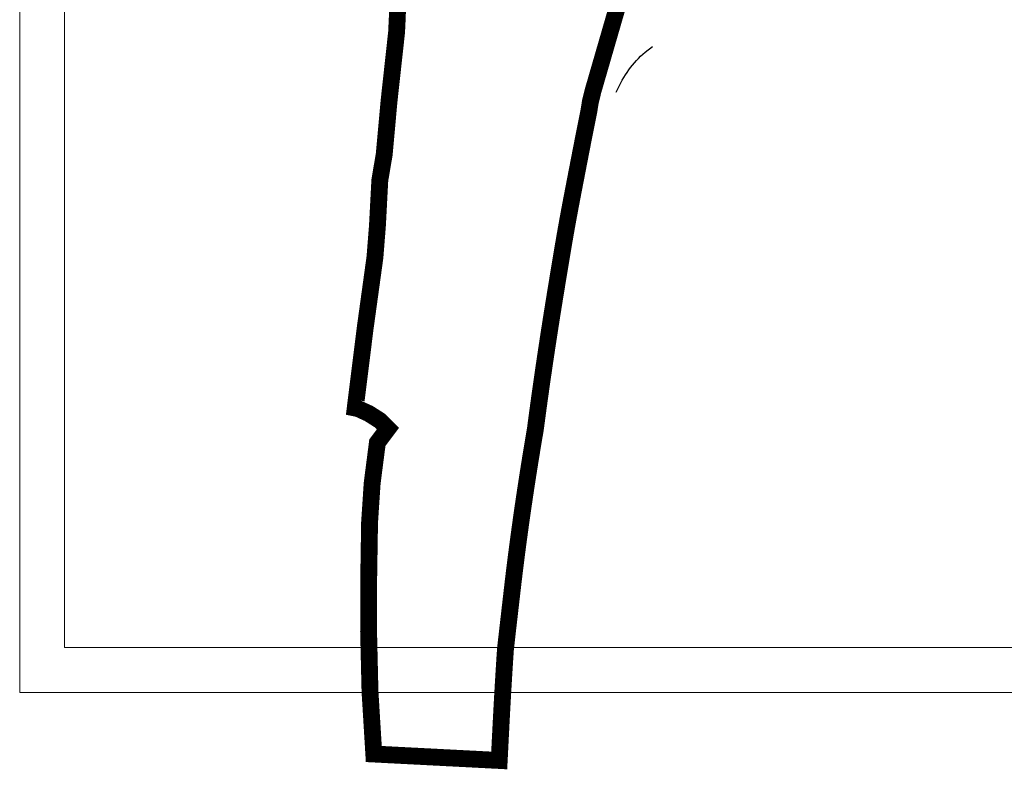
# Model space of a CAD drawing. Header units: metres. Extents: x 102313 to 104557, y 415820 to 422103.
# Tile 1 of 256: x 102629 to 103067, y 415820 to 416154. Entities that reach past the tile are written whole.
import ezdxf

# ---------------------------------------------------------------- set-up
doc = ezdxf.new("R2010")
doc.units = ezdxf.units.M
doc.header["$MEASUREMENT"] = 0
doc.linetypes.add('KG-GV', pattern=[42, 12, -6, 0, -6, 12, -6])
doc.linetypes.add('VW-1-1_STREEP', pattern=[20, 10, -10])
for name, color, linetype, lineweight in [('00-kader-2', 2, 'Continuous', 0), ('N-WE-GW-GRONDWERKLIJN-G', 90, 'Continuous', 53), ('N-WE-KG-GRONDVERWERVING-G', 130, 'KG-GV', 30), ('N-WE-KW-KUNSTWERK_GELUIDSWERING-G', 170, 'VW-1-1_STREEP', 53), ('N-WE-VH-KANTVERHARDING-GD', 6, 'Continuous', 30)]:
    doc.layers.add(name, color=color, linetype=linetype, lineweight=lineweight)

msp = doc.modelspace()

# ---------------------------------------------------------------- linework, layer by layer
at = {"layer": '00-kader-2', "flags": 128}
for points in [[(104309.046, 418230.373), (102629.046, 418230.373), (102629.046, 415854.373), (104309.046, 415854.373), (104309.046, 418230.373)], [(104289.046, 418210.373), (102649.046, 418210.373), (102649.046, 415874.373), (104289.046, 415874.373), (104289.046, 418210.373)]]:
    msp.add_lwpolyline(points, close=True, dxfattribs=at)
at = {"layer": 'N-WE-GW-GRONDWERKLIJN-G', "flags": 128}
for points in [[(102881.912, 416117.35), (102883.108, 416122.209), (102884.499, 416127.011), (102885.89, 416131.814), (102887.282, 416136.616), (102888.673, 416141.419), (102890.064, 416146.221), (102891.456, 416151.024), (102892.847, 416155.826), (102894.238, 416160.629), (102895.63, 416165.431), (102897.021, 416170.234), (102898.412, 416175.036), (102899.804, 416179.839)], [(102841.336, 415824.122), (102841.447, 415826.274), (102841.591, 415829.126), (102841.844, 415834.11), (102842.098, 415839.088), (102842.357, 415844.058), (102842.624, 415849.022), (102842.901, 415853.978), (102843.02, 415856.028), (102843.191, 415858.937), (102843.488, 415863.89), (102843.798, 415868.824), (102843.843, 415869.515), (102844.13, 415873.748), (102844.679, 415878.671), (102845.242, 415883.608), (102845.812, 415888.56), (102846.102, 415891.077), (102846.383, 415893.526), (102846.95, 415898.479), (102847.522, 415903.409), (102848.108, 415908.315), (102848.598, 415912.279), (102848.715, 415913.201), (102849.344, 415918.096), (102849.991, 415922.987), (102850.656, 415927.875), (102851.339, 415932.759), (102851.375, 415933.009), (102852.041, 415937.637), (102852.762, 415942.515), (102853.502, 415947.391), (102854.258, 415952.267), (102855.031, 415957.141), (102855.399, 415959.427), (102855.82, 415962.011), (102856.627, 415966.877), (102857.451, 415971.743), (102858.095, 415976.635), (102858.754, 415981.53), (102859.295, 415985.479), (102859.426, 415986.424), (102860.113, 415991.312), (102860.815, 415996.201), (102861.532, 416001.092), (102862.262, 416005.985), (102863.004, 416010.881), (102863.439, 416013.719), (102863.756, 416015.775), (102864.52, 416020.664), (102865.297, 416025.556), (102866.084, 416030.451), (102866.881, 416035.348), (102867.15, 416036.989), (102867.686, 416040.254), (102868.494, 416045.15), (102869.308, 416050.03), (102870.133, 416054.894), (102870.975, 416059.739), (102871.48, 416062.579), (102871.838, 416064.567), (102872.73, 416069.399), (102873.645, 416074.247), (102874.578, 416079.111), (102875.521, 416083.993), (102876.338, 416088.22), (102876.467, 416088.891), (102877.412, 416093.778), (102878.36, 416098.656), (102879.315, 416103.525), (102880.278, 416108.384), (102880.877, 416111.373), (102881.253, 416113.233), (102881.912, 416117.35)]]:
    msp.add_lwpolyline(points, dxfattribs=at)
at = {"layer": 'N-WE-KG-GRONDVERWERVING-G', "linetype": 'Continuous', "lineweight": 0, "ltscale": 5, "const_width": 7.5, "flags": 128}
msp.add_lwpolyline([(102797.799, 416182.487), (102797.019, 416155.026), (102796.691, 416148.033), (102793.329, 416117.381), (102791.189, 416093.715), (102789.235, 416082.215), (102788.174, 416062.019), (102787.065, 416047.92), (102782.68, 416016.124), (102780.674, 416000), (102778.291, 415980.853), (102779.574, 415980.587), (102784.338, 415978.409), (102789.352, 415975.215), (102792.823, 415971.691), (102788.142, 415965.423), (102785.827, 415947.437), (102784.679, 415930.036), (102784.264, 415903.687), (102784.24, 415881.324), (102784.864, 415854.718), (102786.554, 415826.942), (102842.334, 415824.07), (102842.446, 415826.223), (102842.59, 415829.076), (102842.842, 415834.06), (102843.096, 415839.036), (102843.355, 415844.005), (102843.622, 415848.967), (102843.899, 415853.921), (102844.018, 415855.97), (102844.189, 415858.878), (102844.486, 415863.828), (102844.796, 415868.76), (102844.841, 415869.449), (102845.126, 415873.659), (102845.672, 415878.558), (102846.235, 415883.494), (102846.805, 415888.446), (102847.095, 415890.962), (102847.376, 415893.413), (102847.944, 415898.364), (102848.515, 415903.292), (102849.1, 415908.194), (102849.59, 415912.154), (102849.707, 415913.075), (102850.335, 415917.967), (102850.982, 415922.854), (102851.647, 415927.738), (102852.329, 415932.619), (102852.365, 415932.868), (102853.031, 415937.493), (102853.751, 415942.367), (102854.49, 415947.24), (102855.246, 415952.112), (102856.019, 415956.983), (102856.387, 415959.267), (102856.807, 415961.849), (102857.613, 415966.712), (102858.44, 415971.594), (102859.086, 415976.503), (102859.745, 415981.395), (102860.286, 415985.343), (102860.416, 415986.286), (102861.103, 415991.171), (102861.805, 415996.057), (102862.521, 416000.946), (102863.251, 416005.837), (102863.993, 416010.731), (102864.427, 416013.567), (102864.744, 416015.621), (102865.508, 416020.509), (102866.284, 416025.399), (102867.071, 416030.291), (102867.868, 416035.187), (102868.137, 416036.827), (102868.673, 416040.092), (102869.48, 416044.986), (102870.294, 416049.864), (102871.119, 416054.724), (102871.96, 416059.566), (102872.464, 416062.403), (102872.822, 416064.387), (102873.713, 416069.215), (102874.627, 416074.06), (102875.56, 416078.922), (102876.503, 416083.803), (102877.32, 416088.031), (102877.449, 416088.702), (102878.394, 416093.588), (102879.342, 416098.465), (102880.296, 416103.332), (102881.259, 416108.189), (102881.858, 416111.175), (102882.238, 416113.055), (102882.893, 416117.152), (102884.074, 416121.95), (102885.459, 416126.733), (102886.851, 416131.535), (102888.242, 416136.338), (102889.633, 416141.14), (102891.025, 416145.943), (102892.416, 416150.745), (102893.807, 416155.548), (102895.199, 416160.35)], dxfattribs=at)
at = {"layer": 'N-WE-KW-KUNSTWERK_GELUIDSWERING-G', "const_width": 0.4, "flags": 128}
msp.add_lwpolyline([(102783.519, 416270.49), (102791.83, 416221.771), (102794.411, 416201.402, -0.0525739), (102795.328, 416157.698), (102789.661, 416097.805), (102779.702, 416009.663)], format="xyb", dxfattribs=at)
at = {"layer": 'N-WE-VH-KANTVERHARDING-GD', "flags": 128}
msp.add_lwpolyline([(102894.395, 416121.335), (102894.666, 416121.954, -0.110449), (102907.228, 416139.147), (102910.544, 416141.695)], format="xyb", dxfattribs=at)

doc.saveas('drawing.dxf')
